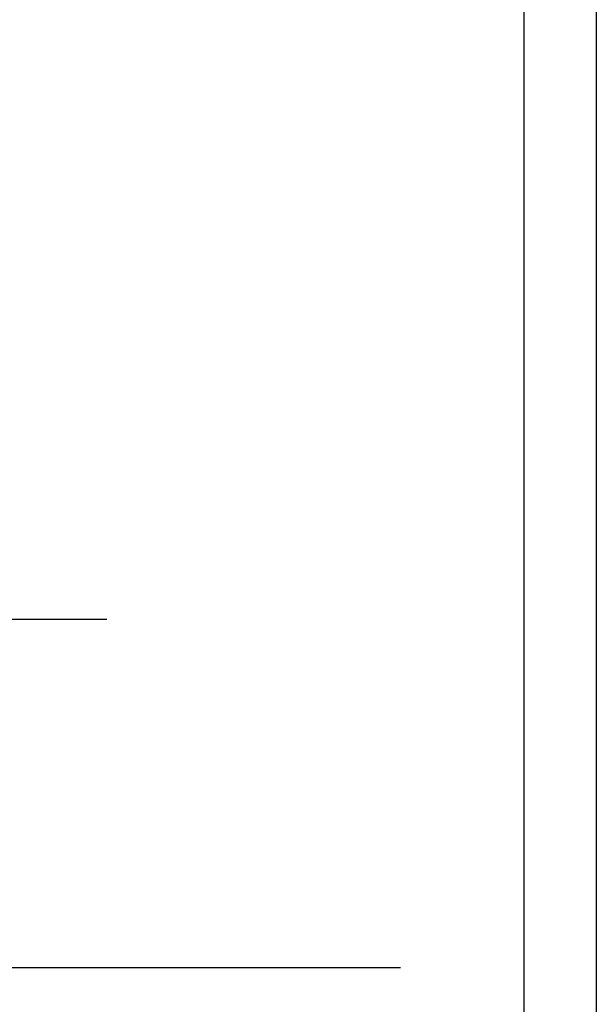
# Model space of a CAD drawing. Header units: millimetres. Extents: x 2886542 to 7567581, y -792623 to 134766.
# Tile 109 of 256: x 3824407 to 3830367, y -193083 to -182900. Entities that reach past the tile are written whole.
import ezdxf

# ---------------------------------------------------------------- set-up
doc = ezdxf.new("R2010")
doc.units = ezdxf.units.MM
doc.layers.add('požárničina', color=10, linetype='Continuous')
doc.layers.add('Text obecně', color=7, linetype='Continuous', lineweight=25)
doc.styles.add('ROMANT', font='romant')
doc.dimstyles.new('úhlová', dxfattribs={"dimscale": 0.2, "dimtxt": 2.5, "dimasz": 1.5, "dimexe": 0, "dimexo": 3, "dimgap": 1, "dimtad": 1, "dimdec": 0, "dimzin": 0, "dimdsep": 46, "dimtxsty": 'ROMANT', "dimcen": 5, "dimclrd": 256, "dimclre": 256, "dimclrt": 7, "dimadec": 1, "dimazin": 0, "dimtfac": 1, "dimtdec": 0, "dimtix": 1, "dimtmove": 2, "dimatfit": 3, "dimfxl": 0, "dimtvp": 2, "dimtolj": 1, "dimtzin": 0, "dimarcsym": 0})

msp = doc.modelspace()

# ---------------------------------------------------------------- linework, layer by layer
at = {"layer": 'Text obecně'}
for p, q in [((3830367, -174346.2), (3830367, -219095.2)), ((3829617, -175096.2), (3829617, -218345.2)), ((3829617, -175096.2), (3829617, -218345.2)), ((3829617, -175096.2), (3829617, -218345.2))]:
    msp.add_line(p, q, dxfattribs=at)

# ---------------------------------------------------------------- leaders
at = {"layer": 'požárničina'}
for points in [[(3821613.5, -188441.1), (3822914.2, -189100.4), (3825307.5, -189100.4)], [(3821704.3, -190932.1), (3824150.6, -192702.6), (3828343.3, -192702.6)]]:
    msp.add_leader(points, dimstyle='úhlová', override={"dimasz": 1500, "dimgap": 1, "dimtad": 0}, dxfattribs=at)

doc.saveas('drawing.dxf')
